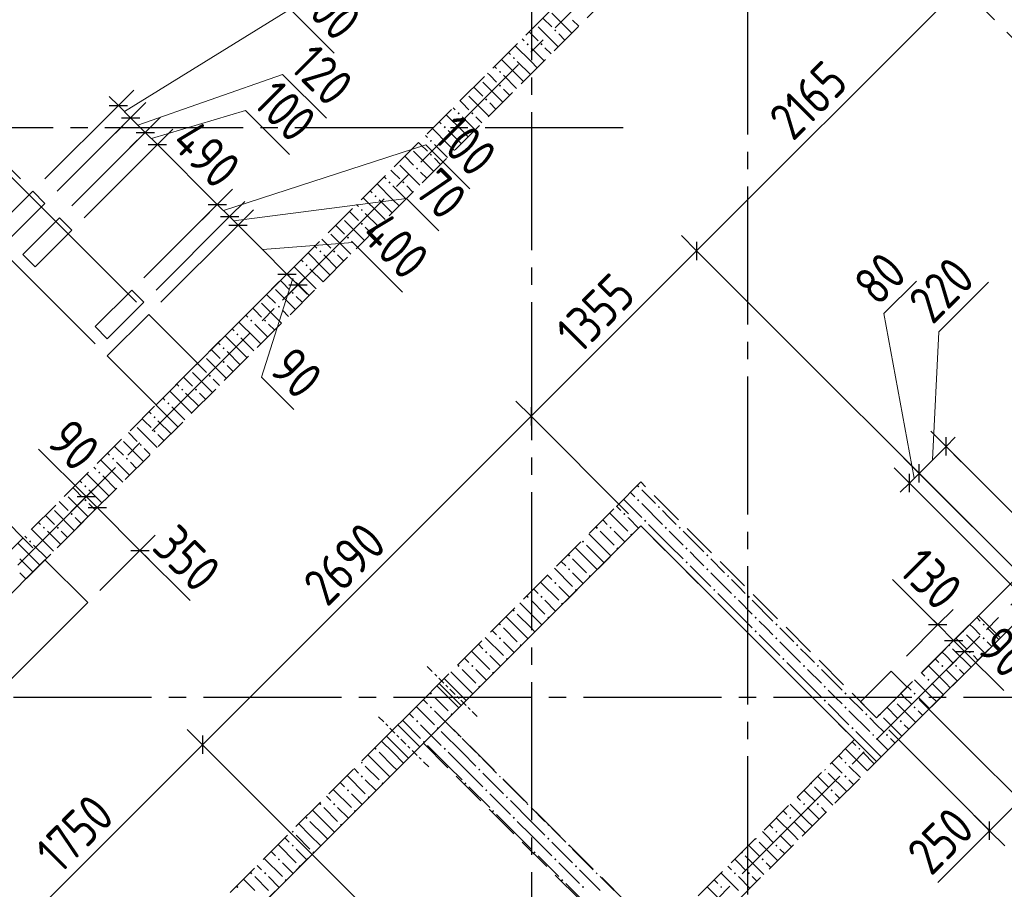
# Model space of a CAD drawing. Header units: millimetres. Extents: x 0 to 43617, y 0 to 59400.
# Tile 11 of 24: x 18860 to 24560, y 24720 to 29755. Entities that reach past the tile are written whole.
import ezdxf

# ---------------------------------------------------------------- set-up
doc = ezdxf.new("R2010")
doc.units = ezdxf.units.MM
doc.linetypes.add('______2', pattern=[270, 200, -70])
doc.linetypes.add('______5', pattern=[1100, 800, -100, 100, -100])
for name, color, linetype, lineweight in [('Standard', 7, 'Continuous', 25), ('Макрос окна_ макрос двери', 7, 'Continuous', 18), ('Оси', 40, '______5', 18), ('Размерная выноска', 7, 'Continuous', 13)]:
    doc.layers.add(name, color=color, linetype=linetype, lineweight=lineweight)
doc.layers.add('ЖБ Перекрытие верхний уровень', color=7, linetype='Continuous', lineweight=25, true_color=0xe0e0ff)
doc.layers.add('ЖБ Стена верхний уровень', color=7, linetype='Continuous', lineweight=25, true_color=0x006e00)
doc.styles.add('GOST 2.304-81', font='txt')

msp = doc.modelspace()

# ---------------------------------------------------------------- hatches: boundary and pattern name
at = {"layer": 'ЖБ Стена верхний уровень', "linetype": 'Continuous', "lineweight": 18, "transparency": 33554687}
for points in [[(21954.4, 29693.1), (21960.9, 29699.6), (21967.4, 29693.1), (21960.9, 29686.6)], [(21794.5, 29613.1), (21801, 29619.6), (21807.5, 29613.1), (21801, 29606.6)], [(21874.5, 29613.1), (21881, 29619.6), (21887.5, 29613.1), (21881, 29606.6)], [(21714.5, 29533.1), (21721, 29539.6), (21727.4, 29533.1), (21721, 29526.6)], [(21634.5, 29453.1), (21640.9, 29459.6), (21647.4, 29453.1), (21640.9, 29446.6)], [(21634.5, 29373.1), (21640.9, 29379.6), (21647.4, 29373.1), (21640.9, 29366.6)], [(21554.4, 29293.1), (21560.9, 29299.6), (21567.4, 29293.1), (21560.9, 29286.6)], [(21394.5, 29213.1), (21401, 29219.6), (21407.5, 29213.1), (21401, 29206.6)], [(21474.5, 29213.1), (21481, 29219.6), (21487.5, 29213.1), (21481, 29206.6)], [(21314.5, 29133.1), (21321, 29139.6), (21327.4, 29133.1), (21321, 29126.6)], [(21234.5, 29053.1), (21240.9, 29059.6), (21247.4, 29053.1), (21240.9, 29046.6)], [(21234.5, 28973.1), (21240.9, 28979.6), (21247.4, 28973.1), (21240.9, 28966.6)], [(21154.4, 28893.1), (21160.9, 28899.6), (21167.4, 28893.1), (21160.9, 28886.6)], [(20994.5, 28813.1), (21001, 28819.6), (21007.5, 28813.1), (21001, 28806.6)], [(21074.5, 28813.1), (21081, 28819.6), (21087.5, 28813.1), (21081, 28806.6)], [(20914.5, 28733.1), (20921, 28739.6), (20927.4, 28733.1), (20921, 28726.6)], [(20834.5, 28653.1), (20840.9, 28659.6), (20847.4, 28653.1), (20840.9, 28646.6)], [(20834.5, 28573.1), (20840.9, 28579.6), (20847.4, 28573.1), (20840.9, 28566.6)], [(20754.4, 28493.1), (20760.9, 28499.6), (20767.4, 28493.1), (20760.9, 28486.6)], [(20594.5, 28413.1), (20601, 28419.6), (20607.5, 28413.1), (20601, 28406.6)], [(20674.5, 28413.1), (20681, 28419.6), (20687.5, 28413.1), (20681, 28406.6)], [(20514.5, 28333.1), (20521, 28339.6), (20527.4, 28333.1), (20521, 28326.6)], [(20434.5, 28253.1), (20440.9, 28259.6), (20447.4, 28253.1), (20440.9, 28246.6)], [(20434.5, 28173.1), (20440.9, 28179.6), (20447.4, 28173.1), (20440.9, 28166.6)], [(20354.4, 28093.1), (20360.9, 28099.6), (20367.4, 28093.1), (20360.9, 28086.6)], [(20194.5, 28013.1), (20201, 28019.6), (20207.5, 28013.1), (20201, 28006.6)], [(20274.5, 28013.1), (20281, 28019.6), (20287.5, 28013.1), (20281, 28006.6)], [(20114.5, 27933.1), (20121, 27939.6), (20127.4, 27933.1), (20121, 27926.6)], [(20034.5, 27853.1), (20040.9, 27859.6), (20047.4, 27853.1), (20040.9, 27846.6)], [(20034.5, 27773.1), (20040.9, 27779.6), (20047.4, 27773.1), (20040.9, 27766.6)], [(19954.4, 27693.1), (19960.9, 27699.6), (19967.4, 27693.1), (19960.9, 27686.6)], [(19794.5, 27613.1), (19801, 27619.6), (19807.5, 27613.1), (19801, 27606.6)], [(19874.5, 27613.1), (19881, 27619.6), (19887.5, 27613.1), (19881, 27606.6)], [(19714.5, 27533.1), (19721, 27539.6), (19727.4, 27533.1), (19721, 27526.6)], [(19634.5, 27453.1), (19640.9, 27459.6), (19647.4, 27453.1), (19640.9, 27446.6)], [(19634.5, 27373.1), (19640.9, 27379.6), (19647.4, 27373.1), (19640.9, 27366.6)], [(19554.4, 27293.1), (19560.9, 27299.6), (19567.4, 27293.1), (19560.9, 27286.6)], [(19394.5, 27213.1), (19401, 27219.6), (19407.5, 27213.1), (19401, 27206.6)], [(19474.5, 27213.1), (19481, 27219.6), (19487.5, 27213.1), (19481, 27206.6)], [(19314.5, 27133.1), (19321, 27139.6), (19327.4, 27133.1), (19321, 27126.6)], [(19234.5, 27053.1), (19240.9, 27059.6), (19247.4, 27053.1), (19240.9, 27046.6)], [(22434.5, 27053.1), (22440.9, 27059.6), (22447.4, 27053.1), (22440.9, 27046.6)], [(19234.5, 26973.1), (19240.9, 26979.6), (19247.4, 26973.1), (19240.9, 26966.6)], [(22434.5, 26973.1), (22440.9, 26979.6), (22447.4, 26973.1), (22440.9, 26966.6)], [(22554.4, 26933.1), (22560.9, 26939.6), (22567.4, 26933.1), (22560.9, 26926.6)], [(19154.4, 26893.1), (19160.9, 26899.6), (19167.4, 26893.1), (19160.9, 26886.6)], [(22354.4, 26893.1), (22360.9, 26899.6), (22367.4, 26893.1), (22360.9, 26886.6)], [(22474.5, 26853.1), (22481, 26859.6), (22487.5, 26853.1), (22481, 26846.6)], [(18994.5, 26813.1), (19001, 26819.6), (19007.5, 26813.1), (19001, 26806.6)], [(19074.5, 26813.1), (19081, 26819.6), (19087.5, 26813.1), (19081, 26806.6)], [(22194.5, 26813.1), (22201, 26819.6), (22207.5, 26813.1), (22201, 26806.6)], [(22274.5, 26813.1), (22281, 26819.6), (22287.5, 26813.1), (22281, 26806.6)], [(22594.5, 26813.1), (22601, 26819.6), (22607.5, 26813.1), (22601, 26806.6)], [(22674.5, 26813.1), (22681, 26819.6), (22687.5, 26813.1), (22681, 26806.6)], [(18914.5, 26733.1), (18921, 26739.6), (18927.4, 26733.1), (18921, 26726.6)], [(22114.5, 26733.1), (22121, 26739.6), (22127.4, 26733.1), (22121, 26726.6)], [(22394.5, 26773.1), (22401, 26779.6), (22406.2, 26774.3), (22399.7, 26767.8)], [(22314.5, 26693.1), (22321, 26699.6), (22326.2, 26694.3), (22319.7, 26687.8)], [(22714.5, 26693.1), (22721, 26699.6), (22727.4, 26693.1), (22721, 26686.6)], [(22034.5, 26653.1), (22040.9, 26659.6), (22047.4, 26653.1), (22040.9, 26646.6)], [(22714.5, 26613.1), (22721, 26619.6), (22727.4, 26613.1), (22721, 26606.6)], [(22834.5, 26653.1), (22840.9, 26659.6), (22847.4, 26653.1), (22840.9, 26646.6)], [(22034.5, 26573.1), (22040.9, 26579.6), (22047.4, 26573.1), (22040.9, 26566.6)], [(22834.5, 26573.1), (22840.9, 26579.6), (22847.4, 26573.1), (22840.9, 26566.6)], [(22154.4, 26533.1), (22160.9, 26539.6), (22166.2, 26534.3), (22159.7, 26527.8)], [(22954.4, 26533.1), (22960.9, 26539.6), (22967.4, 26533.1), (22960.9, 26526.6)], [(21954.4, 26493.1), (21960.9, 26499.6), (21967.4, 26493.1), (21960.9, 26486.6)], [(22074.5, 26453.1), (22081, 26459.6), (22086.2, 26454.3), (22079.7, 26447.9)], [(22874.5, 26453.1), (22881, 26459.6), (22887.5, 26453.1), (22881, 26446.6)], [(21794.5, 26413.1), (21801, 26419.6), (21807.5, 26413.1), (21801, 26406.6)], [(21874.5, 26413.1), (21881, 26419.6), (21887.5, 26413.1), (21881, 26406.6)], [(22994.5, 26413.1), (23001, 26419.6), (23007.5, 26413.1), (23001, 26406.6)], [(23074.5, 26413.1), (23081, 26419.6), (23087.5, 26413.1), (23081, 26406.6)], [(21714.5, 26333.1), (21721, 26339.6), (21727.4, 26333.1), (21721, 26326.6)], [(21994.5, 26373.1), (22001, 26379.6), (22006.2, 26374.3), (21999.7, 26367.8)], [(21914.5, 26293.1), (21921, 26299.6), (21926.2, 26294.3), (21919.7, 26287.8)], [(23114.5, 26293.1), (23121, 26299.6), (23127.4, 26293.1), (23121, 26286.6)], [(21634.5, 26253.1), (21640.9, 26259.6), (21647.4, 26253.1), (21640.9, 26246.6)], [(23114.5, 26213.1), (23121, 26219.6), (23127.4, 26213.1), (23121, 26206.6)], [(23234.5, 26253.1), (23240.9, 26259.6), (23247.4, 26253.1), (23240.9, 26246.6)], [(24434.5, 26253.1), (24440.9, 26259.6), (24447.4, 26253.1), (24440.9, 26246.6)], [(21634.5, 26173.1), (21640.9, 26179.6), (21647.4, 26173.1), (21640.9, 26166.6)], [(23234.5, 26173.1), (23240.9, 26179.6), (23247.4, 26173.1), (23240.9, 26166.6)], [(24323.7, 26216.9), (24327.4, 26213.1), (24321, 26206.6), (24317.2, 26210.4)], [(24434.5, 26173.1), (24440.9, 26179.6), (24447.4, 26173.1), (24440.9, 26166.6)], [(21754.4, 26133.1), (21760.9, 26139.6), (21766.2, 26134.3), (21759.7, 26127.8)], [(23354.4, 26133.1), (23360.9, 26139.6), (23367.4, 26133.1), (23360.9, 26126.6)], [(24243.7, 26136.9), (24247.4, 26133.1), (24240.9, 26126.6), (24237.2, 26130.4)], [(21554.4, 26093.1), (21560.9, 26099.6), (21567.4, 26093.1), (21560.9, 26086.6)], [(21674.5, 26053.1), (21681, 26059.6), (21686.2, 26054.3), (21679.7, 26047.9)], [(23274.5, 26053.1), (23281, 26059.6), (23287.5, 26053.1), (23281, 26046.6)], [(24354.4, 26093.1), (24360.9, 26099.6), (24367.4, 26093.1), (24360.9, 26086.6)], [(21394.5, 26013.1), (21401, 26019.6), (21407.5, 26013.1), (21401, 26006.6)], [(21474.5, 26013.1), (21481, 26019.6), (21487.5, 26013.1), (21481, 26006.6)], [(23394.5, 26013.1), (23401, 26019.6), (23407.5, 26013.1), (23401, 26006.6)], [(23474.5, 26013.1), (23481, 26019.6), (23487.5, 26013.1), (23481, 26006.6)], [(24194.5, 26013.1), (24201, 26019.6), (24207.5, 26013.1), (24201, 26006.6)], [(24274.5, 26013.1), (24281, 26019.6), (24287.5, 26013.1), (24281, 26006.6)], [(21319.2, 25937.9), (21321, 25939.6), (21327.4, 25933.1), (21325.7, 25931.4)], [(21594.5, 25973.1), (21601, 25979.6), (21606.2, 25974.3), (21599.7, 25967.8)], [(24114.5, 25933.1), (24121, 25939.6), (24127.4, 25933.1), (24121, 25926.6)], [(21514.5, 25893.1), (21521, 25899.6), (21526.2, 25894.3), (21519.7, 25887.8)], [(23514.5, 25893.1), (23521, 25899.6), (23527.4, 25893.1), (23521, 25886.6)], [(21234.5, 25853.1), (21240.9, 25859.6), (21247.4, 25853.1), (21240.9, 25846.6)], [(23634.5, 25853.1), (23640.9, 25859.6), (23647.4, 25853.1), (23640.9, 25846.6)], [(24034.5, 25853.1), (24040.9, 25859.6), (24047.4, 25853.1), (24040.9, 25846.6)], [(21234.5, 25773.1), (21239, 25777.7), (21245.5, 25771.2), (21240.9, 25766.6)], [(21239, 25777.7), (21240.9, 25779.6), (21247.4, 25773.1), (21245.5, 25771.2)], [(23514.5, 25813.1), (23521, 25819.6), (23527.4, 25813.1), (23521, 25806.6)], [(23634.5, 25773.1), (23640.9, 25779.6), (23647.4, 25773.1), (23640.9, 25766.6)], [(23923.7, 25816.9), (23927.4, 25813.1), (23921, 25806.6), (23917.2, 25810.4)], [(24034.5, 25773.1), (24040.9, 25779.6), (24047.4, 25773.1), (24040.9, 25766.6)], [(21354.4, 25733.1), (21360.9, 25739.6), (21366.2, 25734.4), (21359.7, 25727.9)], [(23754.4, 25733.1), (23760.9, 25739.6), (23767.4, 25733.1), (23760.9, 25726.6)], [(23843.7, 25736.9), (23847.4, 25733.1), (23840.9, 25726.6), (23837.2, 25730.4)], [(21154.4, 25693.1), (21160.9, 25699.6), (21167.4, 25693.1), (21160.9, 25686.6)], [(21274.5, 25653.1), (21281, 25659.6), (21287.5, 25653.1), (21281, 25646.6)], [(23674.5, 25653.1), (23681, 25659.6), (23687.5, 25653.1), (23681, 25646.6)], [(23954.4, 25693.1), (23960.9, 25699.6), (23967.4, 25693.1), (23960.9, 25686.6)], [(21394.5, 25613.1), (21399, 25617.7), (21405.5, 25611.2), (21401, 25606.6)], [(23794.5, 25613.1), (23801, 25619.6), (23807.5, 25613.1), (23801, 25606.6)], [(23874.5, 25613.1), (23881, 25619.6), (23887.5, 25613.1), (23881, 25606.6)], [(20914.5, 25533.1), (20921, 25539.6), (20927.4, 25533.1), (20921, 25526.6)], [(21194.5, 25573.1), (21201, 25579.6), (21207.5, 25573.1), (21201, 25566.6)], [(21314.5, 25533.1), (21321, 25539.6), (21327.4, 25533.1), (21321, 25526.6)], [(23714.5, 25533.1), (23721, 25539.6), (23727.4, 25533.1), (23721, 25526.6)], [(21514.5, 25493.1), (21519, 25497.7), (21525.5, 25491.2), (21521, 25486.6)], [(20834.5, 25453.1), (20840.9, 25459.6), (20847.4, 25453.1), (20840.9, 25446.6)], [(23634.5, 25453.1), (23640.9, 25459.6), (23647.4, 25453.1), (23640.9, 25446.6)], [(20834.5, 25373.1), (20840.9, 25379.6), (20847.4, 25373.1), (20840.9, 25366.6)], [(21514.5, 25413.1), (21521, 25419.6), (21527.4, 25413.1), (21521, 25406.6)], [(21634.5, 25373.1), (21639, 25377.7), (21645.5, 25371.2), (21640.9, 25366.6)], [(23523.7, 25416.9), (23527.4, 25413.1), (23521, 25406.6), (23517.2, 25410.4)], [(23634.5, 25373.1), (23640.9, 25379.6), (23647.4, 25373.1), (23640.9, 25366.6)], [(20954.4, 25333.1), (20960.9, 25339.6), (20966.2, 25334.4), (20959.7, 25327.8)], [(21434.5, 25333.1), (21440.9, 25339.6), (21447.4, 25333.1), (21440.9, 25326.6)], [(23443.7, 25336.9), (23447.4, 25333.1), (23440.9, 25326.6), (23437.2, 25330.4)], [(20754.4, 25293.1), (20760.9, 25299.6), (20767.4, 25293.1), (20760.9, 25286.6)], [(20874.5, 25253.1), (20881, 25259.6), (20886.2, 25254.3), (20879.7, 25247.9)], [(21554.4, 25293.1), (21560.9, 25299.6), (21567.4, 25293.1), (21560.9, 25286.6)], [(21674.5, 25253.1), (21681, 25259.6), (21687.5, 25253.1), (21681, 25246.6)], [(23554.4, 25293.1), (23560.9, 25299.6), (23567.4, 25293.1), (23560.9, 25286.6)], [(20594.5, 25213.1), (20601, 25219.6), (20607.5, 25213.1), (20601, 25206.6)], [(20674.5, 25213.1), (20681, 25219.6), (20687.5, 25213.1), (20681, 25206.6)], [(21794.5, 25213.1), (21799, 25217.7), (21805.5, 25211.2), (21801, 25206.6)], [(23394.5, 25213.1), (23401, 25219.6), (23407.5, 25213.1), (23401, 25206.6)], [(23474.5, 25213.1), (23481, 25219.6), (23487.5, 25213.1), (23481, 25206.6)], [(20514.5, 25133.1), (20521, 25139.6), (20527.4, 25133.1), (20521, 25126.6)], [(20794.5, 25173.1), (20801, 25179.6), (20806.2, 25174.3), (20799.7, 25167.8)], [(21594.5, 25173.1), (21601, 25179.6), (21607.5, 25173.1), (21601, 25166.6)], [(21714.5, 25133.1), (21721, 25139.6), (21727.4, 25133.1), (21721, 25126.6)], [(23314.5, 25133.1), (23321, 25139.6), (23327.4, 25133.1), (23321, 25126.6)], [(20714.5, 25093.1), (20721, 25099.6), (20726.2, 25094.3), (20719.7, 25087.8)], [(21914.5, 25093.1), (21919, 25097.7), (21925.5, 25091.2), (21921, 25086.6)], [(20434.5, 25053.1), (20440.9, 25059.6), (20447.4, 25053.1), (20440.9, 25046.6)], [(23234.5, 25053.1), (23240.9, 25059.6), (23247.4, 25053.1), (23240.9, 25046.6)], [(20434.5, 24973.1), (20440.9, 24979.6), (20447.4, 24973.1), (20440.9, 24966.6)], [(21914.5, 25013.1), (21921, 25019.6), (21927.4, 25013.1), (21921, 25006.6)], [(22034.5, 24973.1), (22039, 24977.7), (22045.5, 24971.2), (22040.9, 24966.6)], [(23123.7, 25016.9), (23127.4, 25013.1), (23121, 25006.6), (23117.2, 25010.4)], [(23234.5, 24973.1), (23240.9, 24979.6), (23247.4, 24973.1), (23240.9, 24966.6)], [(20554.4, 24933.1), (20560.9, 24939.6), (20566.2, 24934.4), (20559.7, 24927.8)], [(21834.5, 24933.1), (21840.9, 24939.6), (21847.4, 24933.1), (21840.9, 24926.6)], [(23043.7, 24936.9), (23047.4, 24933.1), (23040.9, 24926.6), (23037.2, 24930.4)], [(20354.4, 24893.1), (20360.9, 24899.6), (20367.4, 24893.1), (20360.9, 24886.6)], [(20474.5, 24853.1), (20481, 24859.6), (20486.2, 24854.3), (20479.7, 24847.9)], [(21954.4, 24893.1), (21960.9, 24899.6), (21967.4, 24893.1), (21960.9, 24886.6)], [(22074.5, 24853.1), (22081, 24859.6), (22087.5, 24853.1), (22081, 24846.6)], [(23154.4, 24893.1), (23160.9, 24899.6), (23167.4, 24893.1), (23160.9, 24886.6)], [(20194.5, 24813.1), (20201, 24819.6), (20207.5, 24813.1), (20201, 24806.6)], [(20274.5, 24813.1), (20281, 24819.6), (20287.5, 24813.1), (20281, 24806.6)], [(22194.5, 24813.1), (22199, 24817.7), (22205.5, 24811.2), (22201, 24806.6)], [(22994.5, 24813.1), (23001, 24819.6), (23007.5, 24813.1), (23001, 24806.6)], [(23074.5, 24813.1), (23081, 24819.6), (23087.5, 24813.1), (23081, 24806.6)], [(20114.5, 24733.1), (20121, 24739.6), (20127.4, 24733.1), (20121, 24726.6)], [(20394.5, 24773.1), (20401, 24779.6), (20406.2, 24774.3), (20399.7, 24767.8)], [(21994.5, 24773.1), (22001, 24779.6), (22007.5, 24773.1), (22001, 24766.6)], [(22114.5, 24733.1), (22121, 24739.6), (22127.4, 24733.1), (22121, 24726.6)], [(22914.5, 24733.1), (22921, 24739.6), (22927.4, 24733.1), (22921, 24726.6)]]:
    msp.add_hatch(color=7, dxfattribs=at).paths.add_polyline_path(points, flags=16)

# ---------------------------------------------------------------- linework, layer by layer
at = {"layer": 'Standard', "color": 7, "linetype": 'Continuous', "lineweight": 13, "transparency": 33554687}
for p, q in [((24309.8, 29947.7), (22779, 28416.8)), ((19467.2, 29222.8), (20426.2, 29816.5)), ((20426.2, 29816.5), (20680.5, 29562.1)), ((19544.9, 29145.2), (20381.1, 29438.8)), ((20381.1, 29438.8), (20635.5, 29184.4)), ((19431.9, 29258.2), (19378.8, 29311.2)), ((19431.9, 29258.2), (19502.6, 29187.5)), ((19502.6, 29187.5), (19587.2, 29102.9)), ((19622.6, 29067.5), (20167.4, 29229.8)), ((20167.4, 29229.8), (20421.7, 28975.4)), ((19587.2, 29102.9), (19657.9, 29032.1)), ((19657.9, 29032.1), (20004.4, 28685.7)), ((20039.8, 28650.3), (21212, 29030.5)), ((21212, 29030.5), (21466.3, 28776.2)), ((20004.4, 28685.7), (20075.1, 28615)), ((20099.8, 28590.3), (21099.5, 28720.3)), ((21099.5, 28720.3), (21287.5, 28532.3)), ((20075.1, 28615), (20124.5, 28565.6)), ((20265.9, 28424.1), (20788.8, 28465.4)), ((20788.8, 28465.4), (21076.3, 28177.8)), ((22779, 28416.8), (21820.8, 27458.6)), ((20407.4, 28282.7), (20471, 28219.1)), ((20439.2, 28250.9), (20259.9, 27686.2)), ((20471, 28219.1), (20524, 28166)), ((23863.1, 28053.9), (24051.1, 28241.9)), ((24180.5, 27948.6), (24468, 28236.2)), ((24039.1, 27100.1), (23863.1, 28053.9)), ((24145.1, 27206.2), (24180.5, 27948.6)), ((20259.9, 27686.2), (20447.9, 27498.1)), ((21820.8, 27458.6), (19918.7, 25556.5)), ((24222.9, 27284), (24275.9, 27337)), ((24067.3, 27128.4), (24222.9, 27284)), ((24010.8, 27071.8), (24067.3, 27128.4)), ((19245.3, 26993.4), (19192.3, 27046.4)), ((24010.8, 27071.8), (23957.7, 27018.8)), ((19245.3, 26993.4), (19309, 26929.8)), ((19309, 26929.8), (19556.4, 26682.3)), ((19556.4, 26682.3), (19609.5, 26629.2)), ((24175.1, 26252.2), (24122, 26305.2)), ((24175.1, 26252.2), (24267, 26160.2)), ((24267, 26160.2), (24330.6, 26096.6)), ((24330.6, 26096.6), (24383.7, 26043.6)), ((19918.7, 25556.5), (18681.3, 24319.1)), ((24475.1, 25059), (24651.8, 25235.8)), ((24475.1, 25059), (24422, 25006))]:
    msp.add_line(p, q, dxfattribs=at)
at = {"layer": 'Standard', "color": 251, "linetype": 'Continuous', "lineweight": -3, "true_color": 0x656565, "transparency": 33554687}
for p, q in [((19431.9, 29258.2), (19520.3, 29346.6)), ((19431.9, 29258.2), (19006.8, 28833.1)), ((19431.9, 29258.2), (19343.5, 29169.8)), ((19502.6, 29187.5), (19591, 29275.9)), ((19502.6, 29187.5), (19077.6, 28762.4)), ((19502.6, 29187.5), (19414.2, 29099.1)), ((19587.2, 29102.9), (19675.6, 29191.2)), ((18565.6, 29133), (18865.4, 28833.1)), ((18544.4, 29111.8), (19536.8, 28119.3)), ((19587.2, 29102.9), (19162.2, 28677.8)), ((19587.2, 29102.9), (19498.8, 29014.5)), ((19657.9, 29032.1), (19746.3, 29120.5)), ((19657.9, 29032.1), (19232.9, 28607.1)), ((19657.9, 29032.1), (19569.5, 28943.8)), ((18304, 28871.4), (19296.4, 27878.9)), ((20004.4, 28685.7), (20092.8, 28774)), ((20004.4, 28685.7), (19579.4, 28260.6)), ((20004.4, 28685.7), (19916, 28597.3)), ((20075.1, 28615), (20163.5, 28703.3)), ((20075.1, 28615), (19650.1, 28189.9)), ((20075.1, 28615), (19986.7, 28526.6)), ((20124.5, 28565.6), (20212.9, 28653.9)), ((20124.5, 28565.6), (19678.3, 28119.3)), ((20124.5, 28565.6), (20036.1, 28477.2)), ((22779, 28416.8), (22690.6, 28505.2)), ((22779, 28416.8), (22867.3, 28328.4)), ((22779, 28416.8), (24707.8, 26487.9)), ((20407.4, 28282.7), (20495.7, 28371.1)), ((20407.4, 28282.7), (20319, 28194.3)), ((20471, 28219.1), (20559.4, 28307.5)), ((20471, 28219.1), (20382.6, 28130.7)), ((20471, 28219.1), (20471, 28219.1)), ((17533.2, 28100.6), (18935.8, 26698)), ((21820.8, 27458.6), (21732.4, 27547)), ((21820.8, 27458.6), (21909.2, 27370.3)), ((21820.8, 27458.6), (22385, 26894.5)), ((24222.9, 27284), (24134.5, 27372.3)), ((24222.9, 27284), (24311.3, 27195.6)), ((24222.9, 27284), (24863.4, 26643.5)), ((24067.3, 27128.4), (23979, 27216.8)), ((24010.8, 27071.8), (23922.4, 27160.2)), ((19245.3, 26993.4), (19333.7, 27081.8)), ((24067.3, 27128.4), (24155.7, 27040)), ((24067.3, 27128.4), (24707.8, 26487.9)), ((19309, 26929.8), (19397.3, 27018.1)), ((24010.8, 27071.8), (24099.2, 26983.4)), ((24010.8, 27071.8), (24651.3, 26431.4)), ((19245.3, 26993.4), (19156.9, 26905)), ((19245.3, 26993.4), (19245.3, 26993.4)), ((19309, 26929.8), (19077.2, 26698)), ((19309, 26929.8), (19220.6, 26841.4)), ((19556.4, 26682.3), (19644.8, 26770.7)), ((19556.4, 26682.3), (19324.7, 26450.5)), ((19556.4, 26682.3), (19468.1, 26593.9)), ((24175.1, 26252.2), (24263.5, 26340.5)), ((24175.1, 26252.2), (23993.6, 26070.7)), ((24175.1, 26252.2), (24086.7, 26163.8)), ((24267, 26160.2), (24355.4, 26248.6)), ((24330.6, 26096.6), (24419, 26185)), ((24267, 26160.2), (24085.6, 25978.8)), ((24267, 26160.2), (24178.6, 26071.8)), ((24330.6, 26096.6), (24242.3, 26008.2)), ((24330.6, 26096.6), (24330.6, 26096.6)), ((19918.7, 25556.5), (19830.3, 25644.9)), ((19918.7, 25556.5), (20007.1, 25468.1)), ((19918.7, 25556.5), (21847.6, 23627.7)), ((24475.1, 25059), (24386.7, 25147.4)), ((24475.1, 25059), (24563.4, 24970.6))]:
    msp.add_line(p, q, dxfattribs=at)
at = {"layer": 'Standard', "color": 7, "linetype": 'Continuous', "lineweight": 25, "transparency": 33554687}
for p, q in [((19378.8, 29258.2), (19484.9, 29258.2)), ((19449.6, 29187.5), (19555.6, 29187.5)), ((19534.2, 29102.9), (19640.2, 29102.9)), ((19604.9, 29032.1), (19711, 29032.1)), ((19951.4, 28685.7), (20057.4, 28685.7)), ((20022.1, 28615), (20128.1, 28615)), ((20071.5, 28565.6), (20177.6, 28565.6)), ((22779, 28469.8), (22779, 28363.7)), ((20354.3, 28282.7), (20460.4, 28282.7)), ((20418, 28219.1), (20524, 28219.1)), ((21820.8, 27511.7), (21820.8, 27405.6)), ((24222.9, 27230.9), (24222.9, 27337)), ((24067.3, 27075.4), (24067.3, 27181.4)), ((24010.8, 27018.8), (24010.8, 27124.9)), ((19192.3, 26993.4), (19298.4, 26993.4)), ((19255.9, 26929.8), (19362, 26929.8)), ((19503.4, 26682.3), (19609.5, 26682.3)), ((24122, 26252.2), (24228.1, 26252.2)), ((24214, 26160.2), (24320, 26160.2)), ((24277.6, 26096.6), (24383.7, 26096.6)), ((19918.7, 25609.6), (19918.7, 25503.5)), ((24475.1, 25006), (24475.1, 25112))]:
    msp.add_line(p, q, dxfattribs=at)
at = {"layer": 'Standard', "color": 7, "linetype": 'Continuous', "lineweight": 13, "transparency": 33554687}
msp.add_lwpolyline([(20124.5, 28565.6), (20259.6, 28430.5), (20259.6, 28430.5), (20407.4, 28282.7)], dxfattribs=at)
at = {"layer": 'Standard', "color": 251, "linetype": 'Continuous', "lineweight": -3, "true_color": 0x656565, "transparency": 33554687}
for points in [[(20407.4, 28282.7), (20282.7, 28158), (20282.7, 28158), (19961.1, 27836.5)], [(24651.8, 25235.8), (24639.8, 25247.8), (24639.8, 25247.8), (24639.8, 25247.8), (24639.8, 25247.8), (24542.4, 25345.2), (24542.4, 25345.2), (24479, 25408.6), (24479, 25408.6), (24067.9, 25819.7)], [(24475.1, 25059), (24463, 25071), (24463, 25071), (24463, 25071), (24463, 25071), (24399.8, 25134.2), (24399.8, 25134.2), (24358.7, 25175.3), (24358.7, 25175.3), (23891.1, 25642.9)]]:
    msp.add_lwpolyline(points, dxfattribs=at)
at = {"layer": 'ЖБ Перекрытие верхний уровень', "color": 7, "linetype": 'Continuous', "lineweight": 35, "transparency": 33554687}
for p, q in [((18936.1, 28762.4), (18724, 28550.3)), ((19006.8, 28691.7), (18936.1, 28762.4)), ((18794.7, 28479.6), (19006.8, 28691.7)), ((19091.5, 28607.1), (18879.3, 28395)), ((19162.2, 28536.4), (19091.5, 28607.1)), ((18950, 28324.3), (19162.2, 28536.4)), ((18879.3, 28395), (18950, 28324.3)), ((19508.6, 28189.9), (19296.5, 27977.8)), ((19579.4, 28119.2), (19508.6, 28189.9)), ((19367.2, 27907.1), (19579.4, 28119.2)), ((19607.5, 28048.6), (19367.1, 27808.2)), ((19890.4, 27765.7), (19607.5, 28048.6)), ((19296.5, 27977.8), (19367.2, 27907.1)), ((19367.1, 27808.2), (19650, 27525.3)), ((19650, 27525.3), (19890.4, 27765.7)), ((22455.7, 26823.8), (19316.1, 23684.2)), ((23693.1, 25586.4), (22455.7, 26823.8)), ((19006.5, 26627.3), (18440.8, 26061.6)), ((19254, 26379.8), (19006.5, 26627.3)), ((24778.5, 26417.2), (23820.4, 25459.1)), ((18688.3, 25814.1), (19254, 26379.8)), ((23905.2, 25982.3), (23728.5, 25805.6)), ((23997.2, 25890.4), (23905.2, 25982.3)), ((23820.4, 25713.6), (23997.2, 25890.4)), ((23728.5, 25805.6), (23820.4, 25713.6)), ((23820.4, 25459.1), (23693.1, 25586.4))]:
    msp.add_line(p, q, dxfattribs=at)
at = {"layer": 'ЖБ Стена верхний уровень', "color": 251, "linetype": '______2', "lineweight": 13, "true_color": 0x656565, "transparency": 33554687}
for p, q in [((23650.7, 31526.1), (17435.2, 25310.6)), ((17562.5, 25183.3), (23778, 31398.8)), ((22455.7, 27078.4), (22300.1, 26922.8)), ((23820.4, 25713.6), (22455.7, 27078.4)), ((22300.1, 26922.8), (21317.2, 25939.9)), ((21444.5, 25812.6), (22455.7, 26823.8)), ((22455.7, 26823.8), (23693.1, 25586.4)), ((24410.8, 26304.1), (23820.4, 25713.6)), ((24410.8, 26304.1), (24538.1, 26176.8)), ((23947.7, 25586.4), (24538.1, 26176.8)), ((21444.5, 25812.6), (21317.2, 25939.9)), ((21444.5, 25812.6), (21317.2, 25939.9)), ((21289, 25911.6), (21197, 25819.7)), ((21289, 25911.6), (21416.2, 25784.4)), ((21289, 25911.6), (21416.2, 25784.4)), ((21197, 25819.7), (21069.8, 25692.4)), ((21324.3, 25692.4), (21416.2, 25784.4)), ((21069.8, 25692.4), (21050.3, 25673)), ((21177.6, 25545.7), (21050.3, 25673)), ((22561.7, 24455), (21324.3, 25692.4)), ((20983.1, 25605.8), (19188.9, 23811.5)), ((20983.1, 25605.8), (21110.4, 25478.5)), ((21177.6, 25545.7), (21197, 25565.1)), ((21197, 25565.1), (22434.5, 24327.7)), ((23693.1, 25586.4), (22689, 24582.3)), ((23820.4, 25459.1), (23947.7, 25586.4)), ((19316.1, 23684.2), (21110.4, 25478.5)), ((22816.3, 24455), (23820.4, 25459.1))]:
    msp.add_line(p, q, dxfattribs=at)
at = {"layer": 'ЖБ Стена верхний уровень', "color": 9, "linetype": 'Continuous', "lineweight": 18, "true_color": 0xc7c7c7, "transparency": 33554687}
for p, q in [((21889.4, 29764.7), (21940.9, 29713.1)), ((21940.9, 29793.1), (22056.6, 29677.4)), ((22060.9, 29753.1), (22096.6, 29717.4)), ((21860.9, 29713.1), (21976.6, 29597.4)), ((21769.4, 29644.7), (21781, 29633.1)), ((21821, 29673.1), (21809.4, 29684.7)), ((21860.9, 29633.1), (21821, 29673.1)), ((21981, 29673.1), (22016.6, 29637.4)), ((21821, 29513.1), (21729.4, 29604.7)), ((21821, 29593.1), (21896.6, 29517.4)), ((21901, 29593.1), (21936.6, 29557.4)), ((21689.4, 29564.7), (21701, 29553.1)), ((21609.4, 29484.7), (21621, 29473.1)), ((21740.9, 29433.1), (21649.4, 29524.7)), ((21740.9, 29513.1), (21816.6, 29437.4)), ((21821, 29513.1), (21856.6, 29477.4)), ((21581, 29433.1), (21569.4, 29444.7)), ((21621, 29393.1), (21581, 29433.1)), ((21660.9, 29433.1), (21736.6, 29357.4)), ((21740.9, 29433.1), (21776.6, 29397.4)), ((21489.4, 29364.7), (21540.9, 29313.1)), ((21540.9, 29393.1), (21656.6, 29277.4)), ((21460.9, 29313.1), (21576.6, 29197.4)), ((21660.9, 29353.1), (21696.6, 29317.4)), ((21369.4, 29244.7), (21381, 29233.1)), ((21421, 29273.1), (21409.4, 29284.7)), ((21460.9, 29233.1), (21421, 29273.1)), ((21581, 29273.1), (21616.6, 29237.4)), ((21421, 29113.1), (21329.4, 29204.7)), ((21421, 29193.1), (21496.6, 29117.4)), ((21501, 29193.1), (21536.6, 29157.4)), ((21289.4, 29164.7), (21301, 29153.1)), ((21209.4, 29084.7), (21221, 29073.1)), ((21340.9, 29033.1), (21249.4, 29124.7)), ((21340.9, 29113.1), (21416.6, 29037.4)), ((21421, 29113.1), (21456.6, 29077.4)), ((21181, 29033.1), (21169.4, 29044.7)), ((21221, 28993.1), (21181, 29033.1)), ((21260.9, 29033.1), (21336.6, 28957.4)), ((21340.9, 29033.1), (21376.6, 28997.4)), ((21089.4, 28964.7), (21140.9, 28913.1)), ((21140.9, 28993.1), (21256.6, 28877.4)), ((21060.9, 28913.1), (21176.6, 28797.4)), ((21260.9, 28953.1), (21296.6, 28917.4)), ((20969.4, 28844.7), (20981, 28833.1)), ((21021, 28873.1), (21009.4, 28884.7)), ((21060.9, 28833.1), (21021, 28873.1)), ((21181, 28873.1), (21216.6, 28837.4)), ((21021, 28713.1), (20929.4, 28804.7)), ((21021, 28793.1), (21096.6, 28717.4)), ((21101, 28793.1), (21136.6, 28757.4)), ((20889.4, 28764.7), (20901, 28753.1)), ((20809.4, 28684.7), (20821, 28673.1)), ((20940.9, 28633.1), (20849.4, 28724.7)), ((20940.9, 28713.1), (21016.6, 28637.4)), ((21021, 28713.1), (21056.6, 28677.4)), ((20781, 28633.1), (20769.4, 28644.7)), ((20821, 28593.1), (20781, 28633.1)), ((20860.9, 28633.1), (20936.6, 28557.4)), ((20940.9, 28633.1), (20976.6, 28597.4)), ((20689.4, 28564.7), (20740.9, 28513.1)), ((20740.9, 28593.1), (20856.6, 28477.4)), ((20660.9, 28513.1), (20776.6, 28397.4)), ((20860.9, 28553.1), (20896.6, 28517.4)), ((20569.4, 28444.7), (20581, 28433.1)), ((20621, 28473.1), (20609.4, 28484.7)), ((20660.9, 28433.1), (20621, 28473.1)), ((20781, 28473.1), (20816.6, 28437.4)), ((20621, 28313.1), (20529.4, 28404.7)), ((20621, 28393.1), (20696.6, 28317.4)), ((20701, 28393.1), (20736.6, 28357.4)), ((20489.4, 28364.7), (20501, 28353.1)), ((20409.4, 28284.7), (20421, 28273.1)), ((20540.9, 28233.1), (20449.4, 28324.7)), ((20540.9, 28313.1), (20616.6, 28237.4)), ((20621, 28313.1), (20656.6, 28277.4)), ((20381, 28233.1), (20369.4, 28244.7)), ((20421, 28193.1), (20381, 28233.1)), ((20460.9, 28233.1), (20536.6, 28157.4)), ((20540.9, 28233.1), (20576.6, 28197.4)), ((20289.4, 28164.7), (20340.9, 28113.1)), ((20340.9, 28193.1), (20456.6, 28077.4)), ((20260.9, 28113.1), (20376.6, 27997.4)), ((20460.9, 28153.1), (20496.6, 28117.4)), ((20169.4, 28044.7), (20181, 28033.1)), ((20221, 28073.1), (20209.4, 28084.7)), ((20260.9, 28033.1), (20221, 28073.1)), ((20381, 28073.1), (20416.6, 28037.4)), ((20221, 27913.1), (20129.4, 28004.7)), ((20221, 27993.1), (20296.6, 27917.4)), ((20301, 27993.1), (20336.6, 27957.4)), ((20089.4, 27964.7), (20101, 27953.1)), ((20009.4, 27884.7), (20021, 27873.1)), ((20140.9, 27833.1), (20049.4, 27924.7)), ((20140.9, 27913.1), (20216.6, 27837.4)), ((20221, 27913.1), (20256.6, 27877.4)), ((19981, 27833.1), (19969.4, 27844.7)), ((20021, 27793.1), (19981, 27833.1)), ((20060.9, 27833.1), (20136.6, 27757.4)), ((20140.9, 27833.1), (20176.6, 27797.4)), ((19889.4, 27764.7), (19940.9, 27713.1)), ((19940.9, 27793.1), (20056.6, 27677.4)), ((19860.9, 27713.1), (19976.6, 27597.4)), ((20060.9, 27753.1), (20096.6, 27717.4)), ((19769.4, 27644.7), (19781, 27633.1)), ((19821, 27673.1), (19809.4, 27684.7)), ((19860.9, 27633.1), (19821, 27673.1)), ((19981, 27673.1), (20016.6, 27637.4)), ((19821, 27513.1), (19729.4, 27604.7)), ((19821, 27593.1), (19896.6, 27517.4)), ((19901, 27593.1), (19936.6, 27557.4)), ((19689.4, 27564.7), (19701, 27553.1)), ((19609.4, 27484.7), (19621, 27473.1)), ((19740.9, 27433.1), (19649.4, 27524.7)), ((19740.9, 27513.1), (19816.6, 27437.4)), ((19821, 27513.1), (19856.6, 27477.4)), ((19581, 27433.1), (19569.4, 27444.7)), ((19621, 27393.1), (19581, 27433.1)), ((19660.9, 27433.1), (19736.6, 27357.4)), ((19740.9, 27433.1), (19776.6, 27397.4)), ((19489.4, 27364.7), (19540.9, 27313.1)), ((19540.9, 27393.1), (19656.6, 27277.4)), ((19460.9, 27313.1), (19576.6, 27197.4)), ((19660.9, 27353.1), (19696.6, 27317.4)), ((19421, 27273.1), (19409.4, 27284.7)), ((19460.9, 27233.1), (19421, 27273.1)), ((19581, 27273.1), (19616.6, 27237.4)), ((19421, 27113.1), (19329.4, 27204.7)), ((19369.4, 27244.7), (19381, 27233.1)), ((19421, 27193.1), (19496.6, 27117.4)), ((19501, 27193.1), (19536.6, 27157.4)), ((19289.4, 27164.7), (19301, 27153.1)), ((19209.4, 27084.7), (19221, 27073.1)), ((19340.9, 27033.1), (19249.4, 27124.7)), ((19340.9, 27113.1), (19416.6, 27037.4)), ((19421, 27113.1), (19456.6, 27077.4)), ((19181, 27033.1), (19169.4, 27044.7)), ((19221, 26993.1), (19181, 27033.1)), ((19260.9, 27033.1), (19336.6, 26957.4)), ((19340.9, 27033.1), (19376.6, 26997.4)), ((22421, 26993.1), (22395.7, 27018.4)), ((22460.9, 27033.1), (22540.9, 26953.1)), ((19089.4, 26964.7), (19140.9, 26913.1)), ((19140.9, 26993.1), (19256.6, 26877.4)), ((22355.7, 26978.4), (22460.9, 26873.1)), ((19060.9, 26913.1), (19176.6, 26797.4)), ((19260.9, 26953.1), (19296.6, 26917.4)), ((22315.7, 26938.4), (22340.9, 26913.1)), ((22460.9, 26953.1), (22581, 26833.1)), ((22621, 26873.1), (22581, 26913.1)), ((19021, 26873.1), (19009.4, 26884.7)), ((19060.9, 26833.1), (19021, 26873.1)), ((19181, 26873.1), (19216.6, 26837.4)), ((22260.9, 26833.1), (22235.7, 26858.4)), ((22275.7, 26898.4), (22381, 26793.1)), ((22381, 26873.1), (22385.8, 26868.3)), ((22385.8, 26868.3), (22443, 26811.1)), ((22660.9, 26833.1), (22621, 26873.1)), ((19021, 26713.1), (18929.4, 26804.7)), ((18969.4, 26844.7), (18981, 26833.1)), ((19021, 26793.1), (19096.6, 26717.4)), ((19101, 26793.1), (19136.6, 26757.4)), ((22221, 26793.1), (22301, 26713.1)), ((22301, 26793.1), (22363, 26731.1)), ((22621, 26713.1), (22501, 26833.1)), ((22621, 26793.1), (22701, 26713.1)), ((22701, 26793.1), (22821, 26673.1)), ((18889.4, 26764.7), (18901, 26753.1)), ((22221, 26713.1), (22155.7, 26778.4)), ((18940.9, 26633.1), (18849.4, 26724.7)), ((18940.9, 26713.1), (19016.6, 26637.4)), ((19021, 26713.1), (19056.6, 26677.4)), ((22140.9, 26633.1), (22075.7, 26698.4)), ((22140.9, 26713.1), (22221, 26633.1)), ((22221, 26713.1), (22283, 26651.1)), ((22621, 26713.1), (22701, 26633.1)), ((18860.9, 26633.1), (18936.6, 26557.4)), ((18940.9, 26633.1), (18976.6, 26597.4)), ((22021, 26593.1), (21995.7, 26618.4)), ((22060.9, 26633.1), (22140.9, 26553.1)), ((22140.9, 26633.1), (22203, 26571.1)), ((22221, 26633.1), (22243, 26611.1)), ((22781, 26633.1), (22740.9, 26673.1)), ((22821, 26593.1), (22781, 26633.1)), ((22860.9, 26633.1), (22940.9, 26553.1)), ((21955.7, 26578.4), (22060.9, 26473.1)), ((22740.9, 26593.1), (22860.9, 26473.1)), ((18860.9, 26553.1), (18896.6, 26517.4)), ((21915.7, 26538.4), (21940.9, 26513.1)), ((22060.9, 26553.1), (22123, 26491.1)), ((22860.9, 26553.1), (22981, 26433.1)), ((23021, 26473.1), (22981, 26513.1)), ((21860.9, 26433.1), (21835.7, 26458.4)), ((21875.7, 26498.4), (21981, 26393.1)), ((21981, 26473.1), (22043, 26411.1)), ((23060.9, 26433.1), (23021, 26473.1)), ((21821, 26393.1), (21901, 26313.1)), ((21901, 26393.1), (21963, 26331.1)), ((23021, 26313.1), (22901, 26433.1)), ((23021, 26393.1), (23101, 26313.1)), ((23101, 26393.1), (23221, 26273.1)), ((21821, 26313.1), (21755.7, 26378.4)), ((21740.9, 26233.1), (21675.7, 26298.4)), ((21740.9, 26313.1), (21821, 26233.1)), ((21821, 26313.1), (21883, 26251.1)), ((23021, 26313.1), (23101, 26233.1)), ((24400.4, 26293.7), (24421, 26273.1)), ((21660.9, 26233.1), (21740.9, 26153.1)), ((21740.9, 26233.1), (21803, 26171.1)), ((21821, 26233.1), (21843, 26211.1)), ((23181, 26233.1), (23140.9, 26273.1)), ((23221, 26193.1), (23181, 26233.1)), ((23260.9, 26233.1), (23340.9, 26153.1)), ((24381, 26233.1), (24360.4, 26253.7)), ((24421, 26193.1), (24381, 26233.1)), ((21555.7, 26178.4), (21660.9, 26073.1)), ((21621, 26193.1), (21595.7, 26218.4)), ((23140.9, 26193.1), (23260.9, 26073.1)), ((24280.4, 26173.7), (24340.9, 26113.1)), ((21515.7, 26138.4), (21540.9, 26113.1)), ((21660.9, 26153.1), (21723, 26091.1)), ((23260.9, 26153.1), (23381, 26033.1)), ((23421, 26073.1), (23381, 26113.1)), ((21460.9, 26033.1), (21435.7, 26058.4)), ((21475.7, 26098.4), (21581, 25993.1)), ((21581, 26073.1), (21643, 26011.1)), ((23460.9, 26033.1), (23421, 26073.1)), ((24160.4, 26053.7), (24181, 26033.1)), ((24221, 26073.1), (24200.4, 26093.7)), ((24260.9, 26033.1), (24221, 26073.1)), ((21421, 25993.1), (21501, 25913.1)), ((21501, 25993.1), (21563, 25931.1)), ((23421, 25913.1), (23301, 26033.1)), ((23421, 25993.1), (23501, 25913.1)), ((23501, 25993.1), (23621, 25873.1)), ((24221, 25913.1), (24120.4, 26013.7)), ((21421, 25913.1), (21355.7, 25978.4)), ((24080.4, 25973.7), (24101, 25953.1)), ((21340.9, 25833.1), (21275.7, 25898.4)), ((21421, 25913.1), (21483, 25851.1)), ((23421, 25913.1), (23501, 25833.1)), ((24000.4, 25893.7), (24021, 25873.1)), ((24140.9, 25833.1), (24040.4, 25933.7)), ((21260.9, 25833.1), (21340.9, 25753.1)), ((21340.9, 25833.1), (21403, 25771.1)), ((23581, 25833.1), (23540.9, 25873.1)), ((23621, 25793.1), (23581, 25833.1)), ((23660.9, 25833.1), (23740.9, 25753.1)), ((23981, 25833.1), (23960.4, 25853.7)), ((24021, 25793.1), (23981, 25833.1)), ((21155.7, 25778.4), (21260.9, 25673.1)), ((21221, 25793.1), (21195.7, 25818.4)), ((23540.9, 25793.1), (23660.9, 25673.1)), ((23880.4, 25773.7), (23940.9, 25713.1)), ((21115.7, 25738.4), (21140.9, 25713.1)), ((21260.9, 25753.1), (21381, 25633.1)), ((23660.9, 25753.1), (23781, 25633.1)), ((23821, 25673.1), (23781, 25713.1)), ((21075.7, 25698.4), (21181, 25593.1)), ((21181, 25673.1), (21301, 25553.1)), ((23860.9, 25633.1), (23821, 25673.1)), ((21421, 25513.1), (21301, 25633.1)), ((21421, 25593.1), (21501, 25513.1)), ((23821, 25513.1), (23701, 25633.1)), ((23821, 25593.1), (23887.7, 25526.4)), ((23901, 25593.1), (23927.7, 25566.4)), ((21021, 25513.1), (20955.7, 25578.4)), ((21340.9, 25433.1), (21221, 25553.1)), ((23680.4, 25573.7), (23701, 25553.1)), ((20940.9, 25433.1), (20875.7, 25498.4)), ((20940.9, 25513.1), (21021, 25433.1)), ((21021, 25513.1), (21083, 25451.1)), ((21340.9, 25513.1), (21421, 25433.1)), ((21421, 25513.1), (21501, 25433.1)), ((23600.4, 25493.7), (23621, 25473.1)), ((23740.9, 25433.1), (23640.4, 25533.7)), ((23740.9, 25513.1), (23807.7, 25446.4)), ((23821, 25513.1), (23847.7, 25486.4)), ((20860.9, 25433.1), (20940.9, 25353.1)), ((20940.9, 25433.1), (21003, 25371.1)), ((21021, 25433.1), (21043, 25411.1)), ((21340.9, 25433.1), (21421, 25353.1)), ((21421, 25433.1), (21540.9, 25313.1)), ((21581, 25433.1), (21540.9, 25473.1)), ((21621, 25393.1), (21581, 25433.1)), ((23581, 25433.1), (23560.4, 25453.7)), ((23621, 25393.1), (23581, 25433.1)), ((23660.9, 25433.1), (23727.7, 25366.4)), ((23740.9, 25433.1), (23767.7, 25406.4)), ((20755.7, 25378.4), (20860.9, 25273.1)), ((20821, 25393.1), (20795.7, 25418.4)), ((21540.9, 25393.1), (21660.9, 25273.1)), ((23480.4, 25373.7), (23540.9, 25313.1)), ((23540.9, 25393.1), (23647.7, 25286.4)), ((20715.7, 25338.4), (20740.9, 25313.1)), ((20860.9, 25353.1), (20923, 25291.1)), ((21460.9, 25313.1), (21581, 25193.1)), ((21660.9, 25353.1), (21781, 25233.1)), ((23460.9, 25313.1), (23567.7, 25206.4)), ((23660.9, 25353.1), (23687.7, 25326.4)), ((20660.9, 25233.1), (20635.7, 25258.4)), ((20675.7, 25298.4), (20781, 25193.1)), ((20781, 25273.1), (20843, 25211.1)), ((21581, 25273.1), (21701, 25153.1)), ((23360.4, 25253.7), (23381, 25233.1)), ((23421, 25273.1), (23400.4, 25293.7)), ((23460.9, 25233.1), (23421, 25273.1)), ((23581, 25273.1), (23607.7, 25246.4)), ((21821, 25113.1), (21701, 25233.1)), ((23421, 25113.1), (23320.4, 25213.7)), ((20621, 25113.1), (20555.7, 25178.4)), ((20621, 25193.1), (20701, 25113.1)), ((20701, 25193.1), (20763, 25131.1)), ((21740.9, 25033.1), (21621, 25153.1)), ((21821, 25193.1), (21901, 25113.1)), ((23280.4, 25173.7), (23301, 25153.1)), ((23421, 25193.1), (23487.7, 25126.4)), ((23501, 25193.1), (23527.7, 25166.4)), ((20540.9, 25033.1), (20475.7, 25098.4)), ((20540.9, 25113.1), (20621, 25033.1)), ((20621, 25113.1), (20683, 25051.1)), ((21740.9, 25113.1), (21821, 25033.1)), ((21821, 25113.1), (21901, 25033.1)), ((23200.4, 25093.7), (23221, 25073.1)), ((23340.9, 25033.1), (23240.4, 25133.7)), ((23340.9, 25113.1), (23407.7, 25046.4)), ((23421, 25113.1), (23447.7, 25086.4)), ((20460.9, 25033.1), (20540.9, 24953.1)), ((20540.9, 25033.1), (20603, 24971.1)), ((20621, 25033.1), (20643, 25011.1)), ((21740.9, 25033.1), (21821, 24953.1)), ((21821, 25033.1), (21940.9, 24913.1)), ((21981, 25033.1), (21940.9, 25073.1)), ((22021, 24993.1), (21981, 25033.1)), ((23181, 25033.1), (23160.4, 25053.7)), ((23221, 24993.1), (23181, 25033.1)), ((23260.9, 25033.1), (23327.7, 24966.4)), ((23340.9, 25033.1), (23367.7, 25006.4)), ((20355.7, 24978.4), (20460.9, 24873.1)), ((20421, 24993.1), (20395.7, 25018.4)), ((21940.9, 24993.1), (22060.9, 24873.1)), ((23080.4, 24973.7), (23140.9, 24913.1)), ((23140.9, 24993.1), (23247.7, 24886.4)), ((20315.7, 24938.4), (20340.9, 24913.1)), ((20460.9, 24953.1), (20523, 24891.1)), ((21860.9, 24913.1), (21981, 24793.1)), ((22060.9, 24953.1), (22181, 24833.1)), ((23060.9, 24913.1), (23167.7, 24806.4)), ((23260.9, 24953.1), (23287.7, 24926.4)), ((20260.9, 24833.1), (20235.7, 24858.4)), ((20275.7, 24898.4), (20381, 24793.1)), ((20381, 24873.1), (20443, 24811.1)), ((21981, 24873.1), (22101, 24753.1)), ((22960.4, 24853.7), (22981, 24833.1)), ((23021, 24873.1), (23000.4, 24893.7)), ((23060.9, 24833.1), (23021, 24873.1)), ((23181, 24873.1), (23207.7, 24846.4)), ((22221, 24713.1), (22101, 24833.1)), ((23021, 24713.1), (22920.4, 24813.7)), ((20221, 24713.1), (20155.7, 24778.4)), ((20221, 24793.1), (20301, 24713.1)), ((20301, 24793.1), (20363, 24731.1)), ((22140.9, 24633.1), (22021, 24753.1)), ((22221, 24793.1), (22301, 24713.1)), ((22880.4, 24773.7), (22901, 24753.1)), ((23021, 24793.1), (23087.7, 24726.4)), ((23101, 24793.1), (23127.7, 24766.4)), ((22940.9, 24633.1), (22840.4, 24733.7))]:
    msp.add_line(p, q, dxfattribs=at)
for points in [[(24460.9, 26233.1), (24527.7, 26166.4), (24527.7, 26166.4)], [(24340.9, 26193.1), (24447.7, 26086.4), (24447.7, 26086.4)], [(24260.9, 26113.1), (24367.7, 26006.4), (24367.7, 26006.4)], [(24460.9, 26153.1), (24487.7, 26126.4), (24487.7, 26126.4)], [(24381, 26073.1), (24407.7, 26046.4), (24407.7, 26046.4)], [(24221, 25993.1), (24287.7, 25926.4), (24287.7, 25926.4)], [(24301, 25993.1), (24327.7, 25966.4), (24327.7, 25966.4)], [(24140.9, 25913.1), (24207.7, 25846.4), (24207.7, 25846.4)], [(24221, 25913.1), (24247.7, 25886.4), (24247.7, 25886.4)], [(24060.9, 25833.1), (24127.7, 25766.4), (24127.7, 25766.4)], [(24140.9, 25833.1), (24167.7, 25806.4), (24167.7, 25806.4)], [(23940.9, 25793.1), (24047.7, 25686.4), (24047.7, 25686.4)], [(23860.9, 25713.1), (23967.7, 25606.4), (23967.7, 25606.4)], [(24060.9, 25753.1), (24087.7, 25726.4), (24087.7, 25726.4)], [(23981, 25673.1), (24007.7, 25646.4), (24007.7, 25646.4)]]:
    msp.add_lwpolyline(points, dxfattribs=at)
at = {"layer": 'ЖБ Стена верхний уровень', "color": 251, "linetype": '______2', "lineweight": 18, "true_color": 0x656565, "transparency": 33554687}
for points in [[(21219.1, 26009.8), (21248.7, 25980.2), (21219.1, 26009.8)], [(21274.9, 25953.9), (21263.4, 25965.4), (21274.9, 25953.9)], [(21285.9, 25943), (21315.5, 25913.4), (21285.9, 25943)], [(21339.1, 25889.7), (21327.6, 25901.2), (21339.1, 25889.7)], [(21350.8, 25878), (21380.4, 25848.5), (21350.8, 25878)], [(21403.8, 25825), (21392.3, 25836.5), (21403.8, 25825)], [(21414.8, 25814.1), (21444.4, 25784.5), (21414.8, 25814.1)], [(21468, 25760.8), (21456.5, 25772.3), (21468, 25760.8)], [(21479.7, 25749.1), (21509.3, 25719.6), (21479.7, 25749.1)]]:
    msp.add_lwpolyline(points, dxfattribs=at)
at = {"layer": 'ЖБ Стена верхний уровень', "color": 251, "linetype": '______2', "lineweight": 13, "true_color": 0x656565, "transparency": 33554687}
for points in [[(21219.1, 26009.8), (21248.7, 25980.2), (21219.1, 26009.8)], [(21274.9, 25953.9), (21263.4, 25965.4), (21274.9, 25953.9)], [(21285.9, 25943), (21315.5, 25913.4), (21285.9, 25943)], [(21339.1, 25889.7), (21327.6, 25901.2), (21339.1, 25889.7)], [(21350.8, 25878), (21380.4, 25848.5), (21350.8, 25878)], [(21403.8, 25825), (21392.3, 25836.5), (21403.8, 25825)], [(21414.8, 25814.1), (21444.4, 25784.5), (21414.8, 25814.1)], [(21468, 25760.8), (21456.5, 25772.3), (21468, 25760.8)], [(20967.4, 25688.7), (20937.8, 25718.3), (20967.4, 25688.7)], [(21479.7, 25749.1), (21509.3, 25719.6), (21479.7, 25749.1)], [(20979.1, 25677), (20990.6, 25665.6), (20979.1, 25677)], [(21032.3, 25623.8), (21002.7, 25653.4), (21032.3, 25623.8)], [(21043.3, 25612.8), (21054.8, 25601.4), (21043.3, 25612.8)], [(21096.3, 25559.8), (21066.7, 25589.4), (21096.3, 25559.8)], [(21108, 25548.1), (21119.5, 25536.7), (21108, 25548.1)], [(21161.2, 25494.9), (21131.6, 25524.5), (21161.2, 25494.9)], [(21172.2, 25483.9), (21183.7, 25472.5), (21172.2, 25483.9)], [(21228, 25428.1), (21198.4, 25457.7), (21228, 25428.1)]]:
    msp.add_lwpolyline(points, dxfattribs=at)
at = {"layer": 'Макрос окна_ макрос двери', "color": 7, "linetype": 'Continuous', "lineweight": -3, "transparency": 33554687}
for p, q in [((24693.7, 26586.9), (24410.8, 26304.1)), ((24538.1, 26176.8), (24821, 26459.6)), ((21317.2, 25939.9), (21289, 25911.6)), ((21317.2, 25939.9), (21289, 25911.6)), ((21416.2, 25784.4), (21444.5, 25812.6)), ((21416.2, 25784.4), (21444.5, 25812.6)), ((21050.3, 25673), (20983.1, 25605.8)), ((21030.9, 25653.5), (21002.6, 25625.3)), ((21129.9, 25498), (21177.6, 25545.7)), ((21110.4, 25478.5), (21129.9, 25498)), ((21129.9, 25498), (21158.1, 25526.3))]:
    msp.add_line(p, q, dxfattribs=at)
at = {"layer": 'Оси', "color": 8, "linetype": '______5', "lineweight": -3, "transparency": 33554687}
for p, q in [((21824, 57820), (21824, 7100)), ((23074, 50790), (23074, 7100)), ((9515.6, 17263.7), (27747.7, 35495.7)), ((29170.5, 25087.1), (21090.3, 33167.2)), ((12153.1, 13919.1), (30738.7, 32504.7)), ((22354, 29130), (4600, 29130)), ((29524, 25830), (4600, 25830))]:
    msp.add_line(p, q, dxfattribs=at)
at = {"layer": 'Размерная выноска', "color": 7, "linetype": 'Continuous', "lineweight": 25, "transparency": 33554687}
for p, q in [((19245.3, 26993.4), (18969.5, 27269.2)), ((19556.4, 26682.3), (19846.4, 26392.4)), ((24175.4, 26251.9), (23913.8, 26513.5)), ((24330.6, 26096.6), (24556.9, 25870.3)), ((24465.9, 25049.9), (24176, 24760))]:
    msp.add_line(p, q, dxfattribs=at)

# ---------------------------------------------------------------- texts
at = {"layer": 'Standard', "color": 7, "linetype": 'Continuous', "lineweight": 25, "transparency": 33554687, "char_height": 220, "attachment_point": 7, "style": 'GOST 2.304-81'}
for s, insert, width, rotation in [('100', (20461.6, 29851.9), 485.076, 315), ('2165', (23337.7, 29046.3), 610.162, 45), ('120', (20416.5, 29474.1), 485.085, 315), ('100', (20202.7, 29265.1), 485.081, 315), ('100', (21247.3, 29065.9), 485.089, 315), ('490', (19726.3, 29034.5), 531.964, 315), ('70', (21134.9, 28755.7), 391.315, 315), ('400', (20824.2, 28500.7), 531.972, 315), ('80', (23827.7, 28089.3), 391.315, 45), ('220', (24145.1, 27984), 531.972, 45), ('1355', (22104.2, 27812.8), 579.015, 45), ('90', (20295.3, 27721.5), 391.311, 315), ('90', (19006, 27303.4), 391.311, 315), ('2690', (20640.9, 26349.4), 672.634, 45), ('350', (19618.3, 26691.1), 500.829, 315), ('130', (23940.6, 26557.4), 469.505, 315), ('90', (24392.5, 26105.4), 391.311, 315), ('1750', (19093.2, 24801.8), 610.162, 45), ('250', (24136.7, 24791.4), 516.392, 45)]:
    msp.add_mtext(s, dxfattribs=dict(at, insert=insert, width=width, rotation=rotation))

doc.saveas('drawing.dxf')
